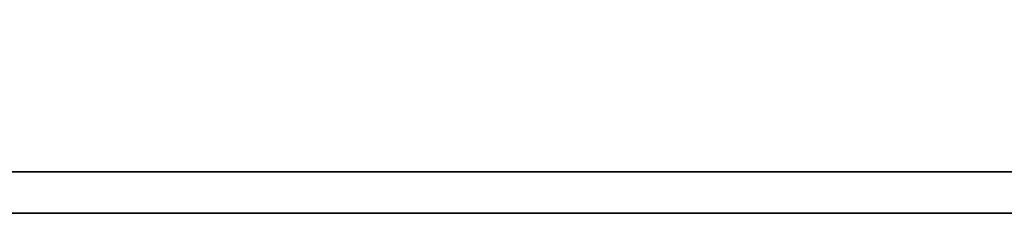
# Model space of a CAD drawing. Header units: inches. Extents: x 32 to 234, y 65 to 170.
# Tile 33 of 49: x 193.888 to 196.366, y 124.492 to 124.978. Entities that reach past the tile are written whole.
import ezdxf

# ---------------------------------------------------------------- set-up
doc = ezdxf.new("R2010")
doc.units = ezdxf.units.IN
doc.layers.add('DIM', color=4, linetype='Continuous')
doc.layers.add('layer 1', color=7, linetype='Continuous')

# ---------------------------------------------------------------- blocks, each defined once
blk = doc.blocks.new('TBI MOTION logo(完整正式版)')
at = {"layer": 'layer 1', "color": 22, "lineweight": 35}
blk.add_open_spline([(75.90875, -9.47875), (75.90875, -9.47875), (75.90875, -12.28625), (75.90875, -12.28625), (75.90875, -12.28625), (75.90875, -12.28625), (75.90875, -12.47875), (75.90875, -12.47875), (75.90875, -12.47875), (75.90875, -12.47875), (75.71625, -12.47875), (75.71625, -12.47875), (75.71625, -12.47875), (75.71625, -12.47875), (-88.32874999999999, -12.47875), (-88.32874999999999, -12.47875), (-88.32874999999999, -12.47875), (-88.32874999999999, -12.47875), (-88.32874999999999, -13.29375), (-88.32874999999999, -13.29375), (-88.32874999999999, -13.29375), (-88.32874999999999, -13.29375), (82.89125, -13.29375), (82.89125, -13.29375), (82.89125, -13.29375), (82.89125, -13.29375), (75.90875, -9.47875), (75.90875, -9.47875)], degree=3, knots=[0, 0, 0, 0, 0.1428571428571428, 0.1428571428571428, 0.1428571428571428, 0.1428571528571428, 0.2857142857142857, 0.2857142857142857, 0.2857142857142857, 0.2857142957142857, 0.4285714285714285, 0.4285714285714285, 0.4285714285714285, 0.4285714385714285, 0.5714285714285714, 0.5714285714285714, 0.5714285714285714, 0.5714285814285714, 0.7142857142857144, 0.7142857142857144, 0.7142857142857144, 0.7142857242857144, 0.8571428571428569, 0.8571428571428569, 0.8571428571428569, 0.8571428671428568, 1, 1, 1, 1], dxfattribs=at)

msp = doc.modelspace()

# ---------------------------------------------------------------- block references
at = {"layer": 'DIM', "xscale": 0.1275750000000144, "yscale": 0.1275750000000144, "zscale": 0.1275750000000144}
msp.add_blockref('TBI MOTION logo(完整正式版)', (198.1465671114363, 126.1876841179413), dxfattribs=at)

doc.saveas('drawing.dxf')
